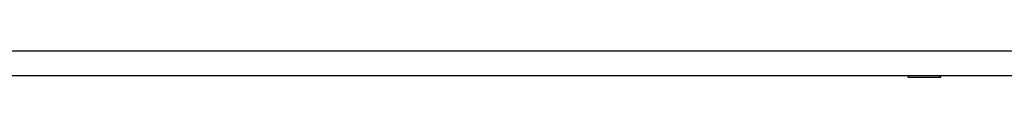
# Model space of a CAD drawing. Header units: inches. Extents: x 0 to 22, y 0 to 17.
# Tile 2 of 55: x 3.1146 to 4.5725, y 7.5043 to 7.5435. Entities that reach past the tile are written whole.
import ezdxf

# ---------------------------------------------------------------- set-up
doc = ezdxf.new("R2010")
doc.units = ezdxf.units.IN
doc.header["$LTSCALE"] = 1.21
doc.header["$MEASUREMENT"] = 0
doc.layers.get('0').update_dxf_attribs({"linetype": 'CONTINUOUS'})

msp = doc.modelspace()

# ---------------------------------------------------------------- linework, layer by layer
at = {"color": 3, "linetype": 'Continuous'}
for p, q in [((2.093, 7.5435), (5.1503, 7.5435)), ((2.1715, 7.5071), (5.0543, 7.5071))]:
    msp.add_line(p, q, dxfattribs=at)
at = {"color": 7, "linetype": 'Continuous'}
for p, q in [((4.4301, 7.5043), (4.4301, 7.5071)), ((4.4301, 7.5043), (4.4783, 7.5043)), ((4.4783, 7.5043), (4.4783, 7.5071))]:
    msp.add_line(p, q, dxfattribs=at)

doc.saveas('drawing.dxf')
